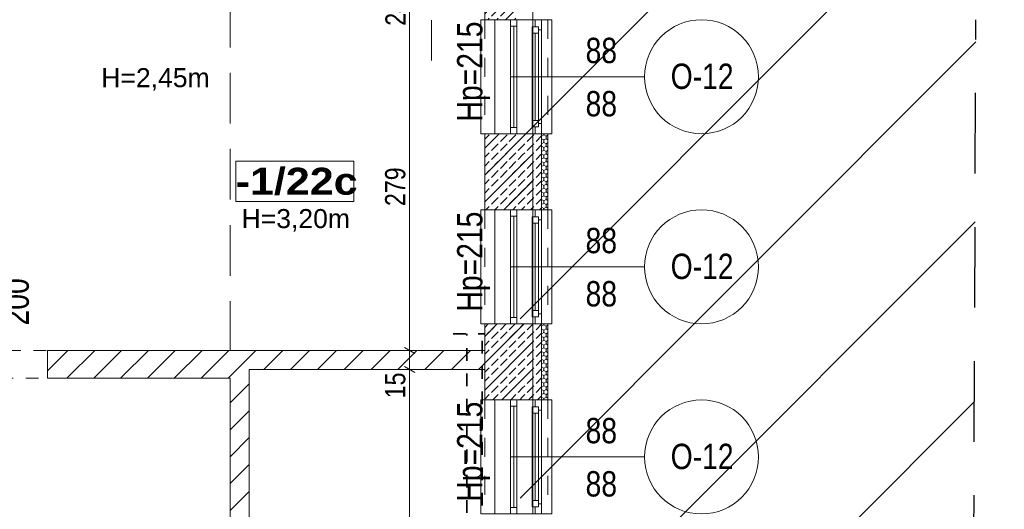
# Model space of a CAD drawing. Header units: centimetres. Extents: x 18292 to 3593338517, y 11794 to 62103.
# Tile 43 of 147: x 29338 to 30116, y 56292 to 56678. Entities that reach past the tile are written whole.
import ezdxf

# ---------------------------------------------------------------- set-up
doc = ezdxf.new("R2010")
doc.units = ezdxf.units.CM
doc.header["$MEASUREMENT"] = 0
for name, pattern in [('1 LINIA PRZERYWANA', [30, 15, -15]), ('ACAD_ISO02W100', [60, 40, -20]), ('Dashed-002', [20, 10, -10]), ('Long Dashed', [105.83333, 63.499999, -42.333331])]:
    doc.linetypes.add(name, pattern=pattern)
for name, color, linetype in [('410-Fundamenty', 7, 'Continuous'), ('499-Wymiary i opisy', 7, 'Continuous'), ('__PROJEKTOWANE', 7, 'Continuous'), ('__PROJEKTOWANE_WYPOSAŻENIE', 7, 'Continuous'), ('MF-NR', 7, 'Continuous'), ('MF_KRESKOWANIE', 7, 'Continuous'), ('MF_NR', 7, 'Continuous'), ('MF_OKNA', 7, 'Continuous'), ('MF_OKNA opisy', 7, 'Continuous'), ('MF_OPISY', 7, 'Continuous'), ('MF_przerywana', 7, 'Continuous'), ('MF_SCIANY_KONSTR', 7, 'Continuous'), ('MF_WIDOK', 7, 'Continuous')]:
    doc.layers.add(name, color=color, linetype=linetype)
doc.styles.add('GENERATED_STYLE_1', font='txt')
doc.styles.add('GENERATED_STYLE_2', font='txt')
doc.styles.add('GENERATED_STYLE_4', font='txt')
doc.styles.add('GENERATED_STYLE_5', font='txt')
doc.dimstyles.new('GENERATED_STYLE__4', dxfattribs={"dimtxt": 16, "dimasz": 6.08, "dimexe": 0.18, "dimexo": 0.0625, "dimgap": 0.09, "dimtad": 1, "dimdec": 0, "dimzin": 0, "dimdsep": 46, "dimtxsty": 'GENERATED_STYLE_4', "dimblk": 'ARROWHEAD_2', "dimblk1": 'ARROWHEAD_2', "dimblk2": 'ARROWHEAD_2', "dimcen": 0.09, "dimse1": 1, "dimse2": 1, "dimclrd": 7, "dimclre": 7, "dimclrt": 7, "dimadec": 0, "dimazin": 0, "dimtfac": 1, "dimtdec": 4, "dimtmove": 0, "dimatfit": 3, "dimfxl": 0, "dimtolj": 1, "dimtzin": 0, "dimarcsym": 0})
doc.dimstyles.new('GENERATED_STYLE__6', dxfattribs={"dimtxt": 16, "dimasz": 6.08, "dimexe": 0.18, "dimexo": 0.0625, "dimgap": 0.09, "dimtad": 1, "dimdec": 0, "dimzin": 0, "dimdsep": 46, "dimtxsty": 'GENERATED_STYLE_1', "dimblk": 'ARROWHEAD_2', "dimblk1": 'ARROWHEAD_2', "dimblk2": 'ARROWHEAD_2', "dimcen": 0.09, "dimse1": 1, "dimse2": 1, "dimclrd": 7, "dimclre": 7, "dimclrt": 7, "dimadec": 0, "dimazin": 0, "dimtfac": 1, "dimtdec": 4, "dimtmove": 0, "dimatfit": 3, "dimfxl": 0, "dimtolj": 1, "dimtzin": 0, "dimarcsym": 0})
pattern_1 = [(45, (4868174.165, 3898003.605), (-10.606601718, 10.606601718), [])]
pattern_2 = [(90, (4868174.1653, 3898003.6053), (-3.4641016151, 0), [2, -4]), (90, (4868172.4333, 3898006.6053), (-3.4641016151, 0), [2, -4]), (150, (4868174.1653, 3898005.6053), (1.7320508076, 3), [2, -4]), (150, (4868170.7012, 3898005.6053), (1.7320508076, 3), [2, -4]), (210, (4868174.1653, 3898003.6053), (-1.7320508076, 3), [2, -4]), (210, (4868170.7012, 3898003.6053), (-1.7320508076, 3), [2, -4])]
pattern_3 = [(45, (4868174.165, 3898003.605), (-7.071067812, 7.071067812), [7.5, -2.5]), (45, (4868174.165, 3898010.676), (-7.071067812, 7.071067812), [7.5, -2.5])]

# ---------------------------------------------------------------- blocks, each defined once
blk = doc.blocks.new('*D88', base_point=(4868174.17, 3898003.61))
at = {"layer": '499-Wymiary i opisy', "color": 7, "linetype": 'Continuous', "lineweight": 13}
for p, q in [((29642.59, 56404.8), (29650.59, 56400.18)), ((29652.59, 56402.49), (29640.59, 56402.49)), ((29646.59, 56123.49), (29646.59, 56402.49)), ((29652.59, 56123.49), (29640.59, 56123.49)), ((29642.59, 56125.8), (29650.59, 56121.18))]:
    blk.add_line(p, q, dxfattribs=at)
at = {"layer": '499-Wymiary i opisy', "color": 7, "lineweight": 13, "char_height": 16, "attachment_point": 7, "rotation": 90, "style": 'GENERATED_STYLE_4'}
for s, insert in [('\\A1;{\\pql;\\fArial Narrow|b0|i0|c238|p34;15}', (29643.39, 56379.7)), ('\\A1;{\\pql;\\fArial Narrow|b0|i0|c238|p34;279}', (29643.39, 56237.39))]:
    blk.add_mtext(s, dxfattribs=dict(at, insert=insert))
blk = doc.blocks.new('ARROWHEAD_2')
at = {"color": 0, "linetype": 'Continuous', "lineweight": 0}
for p, q in [((0, 0), (-1, 0)), ((-0.38, -0.66), (0.38, 0.66))]:
    blk.add_line(p, q, dxfattribs=at)
blk = doc.blocks.new('*D89', base_point=(4868174.17, 3898003.61))
at = {"layer": '499-Wymiary i opisy', "color": 7, "linetype": 'Continuous', "lineweight": 13}
for p, q in [((29642.59, 56419.8), (29650.59, 56415.18)), ((29652.59, 56417.49), (29640.59, 56417.49)), ((29646.59, 56402.49), (29646.59, 56417.49)), ((29642.59, 56404.8), (29650.59, 56400.18)), ((29652.59, 56402.49), (29640.59, 56402.49))]:
    blk.add_line(p, q, dxfattribs=at)
blk = doc.blocks.new('*D90', base_point=(4868174.17, 3898003.61))
at = {"layer": '499-Wymiary i opisy', "color": 7, "linetype": 'Continuous', "lineweight": 13}
for p, q in [((29642.59, 56698.8), (29650.59, 56694.18)), ((29652.59, 56696.49), (29640.59, 56696.49)), ((29646.59, 56417.49), (29646.59, 56696.49)), ((29642.59, 56419.8), (29650.59, 56415.18)), ((29652.59, 56417.49), (29640.59, 56417.49))]:
    blk.add_line(p, q, dxfattribs=at)
at = {"layer": '499-Wymiary i opisy', "color": 7, "lineweight": 13, "char_height": 16, "attachment_point": 7, "rotation": 90, "style": 'GENERATED_STYLE_4'}
for s, insert in [('\\A1;{\\pql;\\fArial Narrow|b0|i0|c238|p34;24}', (29643.39, 56673.7)), ('\\A1;{\\pql;\\fArial Narrow|b0|i0|c238|p34;279}', (29643.39, 56531.39))]:
    blk.add_mtext(s, dxfattribs=dict(at, insert=insert))
blk = doc.blocks.new('*D126', base_point=(4868174.17, 3898003.61))
at = {"layer": '499-Wymiary i opisy', "color": 7, "linetype": 'Continuous', "lineweight": 13}
for p, q in [((31249.77, 59744.18), (31241.77, 59748.8)), ((31245.77, 59746.49), (31245.77, 59750.41)), ((31251.77, 59746.49), (31239.77, 59746.49)), ((31245.77, 52927.49), (31245.77, 59746.49)), ((31251.77, 52927.49), (31239.77, 52927.49)), ((31241.77, 52929.8), (31249.77, 52925.18)), ((31245.77, 52923.58), (31245.77, 52927.49))]:
    blk.add_line(p, q, dxfattribs=at)
at = {"layer": '499-Wymiary i opisy', "color": 7, "lineweight": 13, "insert": (31242.57, 56311.39), "char_height": 16, "attachment_point": 7, "rotation": 90, "style": 'GENERATED_STYLE_1'}
blk.add_mtext('\\A1;{\\pql;\\fArial Narrow|b1|i0|c238|p34;6\xa0819}', dxfattribs=at)
blk = doc.blocks.new('*D131', base_point=(4868174.17, 3898003.61))
at = {"layer": '499-Wymiary i opisy', "color": 7, "linetype": 'Continuous', "lineweight": 13}
for p, q in [((31221.77, 56684.49), (31209.77, 56684.49)), ((31211.77, 56686.8), (31219.77, 56682.18)), ((31215.77, 55826.49), (31215.77, 56684.49)), ((31211.77, 55828.8), (31219.77, 55824.18)), ((31221.77, 55826.49), (31209.77, 55826.49))]:
    blk.add_line(p, q, dxfattribs=at)
at = {"layer": '499-Wymiary i opisy', "color": 7, "lineweight": 13, "insert": (31212.57, 56240.13), "char_height": 16, "attachment_point": 7, "rotation": 90, "style": 'GENERATED_STYLE_4'}
blk.add_mtext('\\A1;{\\pql;\\fArial Narrow|b0|i0|c238|p34;858}', dxfattribs=at)
blk = doc.blocks.new('*D140', base_point=(4868174.17, 3898003.61))
at = {"layer": '499-Wymiary i opisy', "color": 7, "linetype": 'Continuous', "lineweight": 13}
for p, q in [((31181.77, 56380.8), (31189.77, 56376.18)), ((31191.77, 56378.49), (31179.77, 56378.49)), ((31185.77, 56288.49), (31185.77, 56378.49)), ((31191.77, 56288.49), (31179.77, 56288.49)), ((31181.77, 56290.8), (31189.77, 56286.18))]:
    blk.add_line(p, q, dxfattribs=at)
at = {"layer": '499-Wymiary i opisy', "color": 7, "lineweight": 13, "insert": (31182.57, 56323.25), "char_height": 16, "attachment_point": 7, "rotation": 90, "style": 'GENERATED_STYLE_4'}
blk.add_mtext('\\A1;{\\pql;\\fArial Narrow|b0|i0|c238|p34;90}', dxfattribs=at)
blk = doc.blocks.new('*D141', base_point=(4868174.17, 3898003.61))
at = {"layer": '499-Wymiary i opisy', "color": 7, "linetype": 'Continuous', "lineweight": 13}
for p, q in [((31191.77, 56438.49), (31179.77, 56438.49)), ((31181.77, 56440.8), (31189.77, 56436.18)), ((31185.77, 56378.49), (31185.77, 56438.49)), ((31181.77, 56380.8), (31189.77, 56376.18)), ((31191.77, 56378.49), (31179.77, 56378.49))]:
    blk.add_line(p, q, dxfattribs=at)
at = {"layer": '499-Wymiary i opisy', "color": 7, "lineweight": 13, "insert": (31182.57, 56398.25), "char_height": 16, "attachment_point": 7, "rotation": 90, "style": 'GENERATED_STYLE_4'}
blk.add_mtext('\\A1;{\\pql;\\fArial Narrow|b0|i0|c238|p34;60}', dxfattribs=at)
blk = doc.blocks.new('*D142', base_point=(4868174.17, 3898003.61))
at = {"layer": '499-Wymiary i opisy', "color": 7, "linetype": 'Continuous', "lineweight": 13}
for p, q in [((31191.77, 56528.49), (31179.77, 56528.49)), ((31181.77, 56530.8), (31189.77, 56526.18)), ((31185.77, 56438.49), (31185.77, 56528.49)), ((31191.77, 56438.49), (31179.77, 56438.49)), ((31181.77, 56440.8), (31189.77, 56436.18))]:
    blk.add_line(p, q, dxfattribs=at)
at = {"layer": '499-Wymiary i opisy', "color": 7, "lineweight": 13, "insert": (31182.57, 56473.25), "char_height": 16, "attachment_point": 7, "rotation": 90, "style": 'GENERATED_STYLE_4'}
blk.add_mtext('\\A1;{\\pql;\\fArial Narrow|b0|i0|c238|p34;90}', dxfattribs=at)
blk = doc.blocks.new('*D143', base_point=(4868174.17, 3898003.61))
at = {"layer": '499-Wymiary i opisy', "color": 7, "linetype": 'Continuous', "lineweight": 13}
for p, q in [((31181.77, 56590.8), (31189.77, 56586.18)), ((31191.77, 56588.49), (31179.77, 56588.49)), ((31185.77, 56528.49), (31185.77, 56588.49)), ((31191.77, 56528.49), (31179.77, 56528.49)), ((31181.77, 56530.8), (31189.77, 56526.18))]:
    blk.add_line(p, q, dxfattribs=at)
at = {"layer": '499-Wymiary i opisy', "color": 7, "lineweight": 13, "insert": (31182.57, 56548.25), "char_height": 16, "attachment_point": 7, "rotation": 90, "style": 'GENERATED_STYLE_4'}
blk.add_mtext('\\A1;{\\pql;\\fArial Narrow|b0|i0|c238|p34;60}', dxfattribs=at)
blk = doc.blocks.new('*D144', base_point=(4868174.17, 3898003.61))
at = {"layer": '499-Wymiary i opisy', "color": 7, "linetype": 'Continuous', "lineweight": 13}
for p, q in [((31191.77, 56678.49), (31179.77, 56678.49)), ((31181.77, 56680.8), (31189.77, 56676.18)), ((31185.77, 56588.49), (31185.77, 56678.49)), ((31181.77, 56590.8), (31189.77, 56586.18)), ((31191.77, 56588.49), (31179.77, 56588.49))]:
    blk.add_line(p, q, dxfattribs=at)
at = {"layer": '499-Wymiary i opisy', "color": 7, "lineweight": 13, "char_height": 16, "attachment_point": 7, "rotation": 90, "style": 'GENERATED_STYLE_4'}
for s, insert in [('\\A1;{\\pql;\\fArial Narrow|b0|i0|c238|p34;6}', (31182.57, 56665.94)), ('\\A1;{\\pql;\\fArial Narrow|b0|i0|c238|p34;90}', (31182.57, 56618.13))]:
    blk.add_mtext(s, dxfattribs=dict(at, insert=insert))
blk = doc.blocks.new('*D145', base_point=(4868174.17, 3898003.61))
at = {"layer": '499-Wymiary i opisy', "color": 7, "linetype": 'Continuous', "lineweight": 13}
for p, q in [((31191.77, 56684.49), (31179.77, 56684.49)), ((31181.77, 56686.8), (31189.77, 56682.18)), ((31185.77, 56678.49), (31185.77, 56684.49)), ((31191.77, 56678.49), (31179.77, 56678.49)), ((31181.77, 56680.8), (31189.77, 56676.18))]:
    blk.add_line(p, q, dxfattribs=at)
blk = doc.blocks.new('Okno 21')
at = {"layer": '410-Fundamenty', "color": 5, "linetype": 'Continuous', "lineweight": 13}
for p, q in [((-45, 40), (-45, 43)), ((-45, 43), (45, 43)), ((45, 43), (45, 40)), ((-45, 0), (-39.5, 0)), ((-39.5, 2.5), (-34.5, 2.5)), ((-39.5, -2.5), (-39.5, 2.5)), ((-39.5, 0), (-39.5, -2.5)), ((-34.5, 2.5), (34.5, 2.5)), ((-34.5, 2.5), (-34.5, -2.5)), ((-34.5, 2.5), (34.5, 2.5)), ((-34.5, 0), (34.5, 0)), ((34.5, -2.5), (34.5, 2.5)), ((34.5, 2.5), (39.5, 2.5)), ((39.5, 2.5), (39.5, -2.5)), ((39.5, -2.5), (39.5, 0)), ((39.5, 0), (45, 0)), ((-37, -5), (-45, -5)), ((-39.5, -2.5), (-37, -2.5)), ((-34.5, -2.5), (-39.5, -2.5)), ((-37, -2.5), (-37, -5)), ((37, -5), (-37, -5)), ((34.5, -2.5), (-34.5, -2.5)), ((39.5, -2.5), (34.5, -2.5)), ((37, -5), (37, -2.5)), ((37, -2.5), (39.5, -2.5)), ((45, -5), (37, -5)), ((-45, -10), (-45, -13)), ((-45, -13), (45, -13)), ((45, -13), (45, -10))]:
    blk.add_line(p, q, dxfattribs=at)
at = {"layer": '410-Fundamenty', "color": 5, "linetype": '1 LINIA PRZERYWANA', "lineweight": 13}
for p, q in [((-45, 40), (45, 40)), ((-45, -10), (45, -10))]:
    blk.add_line(p, q, dxfattribs=at)
at = {"layer": '410-Fundamenty', "color": 7, "linetype": 'Continuous', "lineweight": 13}
for p, q in [((-45, 15), (-45, 40)), ((45, 15), (45, 40)), ((-45, 10), (-45, 15)), ((-45, 0), (-45, 10)), ((45, 10), (45, 15)), ((45, 0), (45, 10)), ((-45, -5), (-45, 0)), ((-45, -5), (-45, 0)), ((45, -5), (45, 0)), ((45, -5), (45, 0)), ((-45, -10), (-45, -5)), ((45, -10), (45, -5))]:
    blk.add_line(p, q, dxfattribs=at)

msp = doc.modelspace()

# ---------------------------------------------------------------- hatches: boundary and pattern name
at = {"layer": '410-Fundamenty', "linetype": 'Continuous', "lineweight": 0, "true_color": 0x000000}
h = msp.add_hatch(dxfattribs=at)
h.set_pattern_fill('beton_000a', color=18, style=0, pattern_type=2)
h.set_pattern_definition(pattern_3)
h.paths.add_polyline_path([(29730.88, 56709.49), (29705.88, 56734.49), (29705.88, 56678.49), (29730.88, 56678.49)])
h = msp.add_hatch(dxfattribs=at)
h.set_pattern_fill('beton_000a', color=18, style=0, pattern_type=2)
h.set_pattern_definition(pattern_3)
h.paths.add_polyline_path([(29730.88, 56588.49), (29705.88, 56588.49), (29705.88, 56528.49), (29730.88, 56528.49)])
h = msp.add_hatch(dxfattribs=at)
h.set_pattern_fill('beton_000a', color=18, style=0, pattern_type=2)
h.set_pattern_definition(pattern_3)
h.paths.add_polyline_path([(29730.88, 56588.49), (29730.88, 56528.49), (29735.88, 56528.49), (29735.88, 56588.49)])
h = msp.add_hatch(dxfattribs=at)
h.set_pattern_fill('beton_000a', color=18, style=0, pattern_type=2)
h.set_pattern_definition(pattern_3)
h.paths.add_polyline_path([(29735.88, 56588.49), (29735.88, 56528.49), (29750.88, 56528.49), (29750.88, 56588.49)])
h = msp.add_hatch(dxfattribs=at)
h.set_pattern_fill('Styropian_000a', color=18, style=0, pattern_type=2)
h.set_pattern_definition(pattern_2)
h.paths.add_polyline_path([(29750.88, 56528.49), (29755.88, 56528.49), (29755.88, 56588.49), (29750.88, 56588.49)])
h = msp.add_hatch(dxfattribs=at)
h.set_pattern_fill('beton_000a', color=18, style=0, pattern_type=2)
h.set_pattern_definition(pattern_3)
h.paths.add_polyline_path([(29705.88, 56378.49), (29730.88, 56378.49), (29730.88, 56438.49), (29705.88, 56438.49)])
h = msp.add_hatch(dxfattribs=at)
h.set_pattern_fill('beton_000a', color=18, style=0, pattern_type=2)
h.set_pattern_definition(pattern_3)
h.paths.add_polyline_path([(29735.88, 56438.49), (29730.88, 56438.49), (29730.88, 56378.49), (29735.88, 56378.49)])
h = msp.add_hatch(dxfattribs=at)
h.set_pattern_fill('beton_000a', color=18, style=0, pattern_type=2)
h.set_pattern_definition(pattern_3)
h.paths.add_polyline_path([(29750.88, 56438.49), (29735.88, 56438.49), (29735.88, 56378.49), (29750.88, 56378.49)])
h = msp.add_hatch(dxfattribs=at)
h.set_pattern_fill('Styropian_000a', color=18, style=0, pattern_type=2)
h.set_pattern_definition(pattern_2)
h.paths.add_polyline_path([(29750.88, 56378.49), (29755.88, 56378.49), (29755.88, 56438.49), (29750.88, 56438.49)])
at = {"layer": '__PROJEKTOWANE', "linetype": 'Continuous', "lineweight": 13}
h = msp.add_hatch(dxfattribs=at)
h.set_pattern_fill('Bloczki_ceramiczne_kopia_DD', color=150, style=0, pattern_type=2)
h.set_pattern_definition([(45, (4868174.17, 3898003.61), (-70.7106781, 70.7106781), [])])
h.paths.add_polyline_path([(29714.88, 54617.49), (30014.88, 54617.49), (30014.88, 55810.49), (29733.88, 55810.49), (29733.88, 56706.54), (30093.98, 56706.54), (30092.06, 56167.49), (30371.88, 56167.49), (30371.88, 54260.49), (30071.88, 54260.49), (30071.88, 53759.49), (28132.88, 53759.49), (28132.88, 54560.49), (27833.92, 54560.49), (27832.9, 55446.69), (26114.07, 55446.61), (26114.07, 55792.49), (28189.88, 55792.49), (28189.88, 54917.49), (28489.88, 54917.49), (28489.88, 54116.49), (29714.88, 54116.49)])
at = {"layer": 'MF_KRESKOWANIE', "linetype": 'Continuous', "lineweight": 13}
h = msp.add_hatch(dxfattribs=at)
h.set_pattern_fill('bloczki_ceramiczne_000a', color=250, style=0, pattern_type=2)
h.set_pattern_definition(pattern_1)
h.paths.add_polyline_path([(29729.88, 57320.49), (29705.88, 57320.49), (29705.88, 56720.49), (29502.88, 56720.49), (29053.88, 56720.49), (29053.88, 56696.49), (29101.88, 56696.49), (29101.88, 56596.49), (29125.88, 56596.49), (29125.88, 56696.49), (29502.88, 56696.49), (29705.88, 56696.49), (29705.88, 56678.49), (29743.88, 56678.49), (29743.88, 56696.49), (30226.88, 56696.49), (30226.88, 56734.49), (29755.88, 56734.49), (29755.88, 56736.49), (29755.88, 58082.49), (29755.88, 58507.49), (29755.88, 58521.49), (30331.88, 58521.49), (30331.88, 58545.49), (29755.88, 58545.49), (28861.88, 58545.49), (28861.88, 58521.49), (29731.88, 58521.49), (29731.88, 58507.49), (29731.88, 57320.49)])
h = msp.add_hatch(dxfattribs=at)
h.set_pattern_fill('bloczki_ceramiczne_000a', color=250, style=0, pattern_type=2)
h.set_pattern_definition(pattern_1)
h.paths.add_polyline_path([(29743.88, 56588.49), (29705.88, 56588.49), (29705.88, 56528.49), (29743.88, 56528.49)])
h = msp.add_hatch(dxfattribs=at)
h.set_pattern_fill('bloczki_ceramiczne_000a', color=250, style=0, pattern_type=2)
h.set_pattern_definition(pattern_1)
h.paths.add_polyline_path([(29705.88, 56099.49), (29705.88, 56123.49), (29402.88, 56123.49), (29125.88, 56123.49), (29125.88, 56241.49), (29519.88, 56241.49), (29519.88, 56402.49), (29705.88, 56402.49), (29705.88, 56417.49), (29504.88, 56417.49), (29360.38, 56417.49), (29360.38, 56395.49), (29504.88, 56395.49), (29504.88, 56256.49), (29125.88, 56256.49), (29125.88, 56446.49), (29101.88, 56446.49), (29101.88, 56099.49)])
h = msp.add_hatch(dxfattribs=at)
h.set_pattern_fill('bloczki_ceramiczne_000a', color=250, style=0, pattern_type=2)
h.set_pattern_definition(pattern_1)
h.paths.add_polyline_path([(29705.88, 56438.49), (29705.88, 56378.49), (29743.88, 56378.49), (29743.88, 56438.49)])

# ---------------------------------------------------------------- linework, layer by layer
at = {"layer": '410-Fundamenty', "color": 7, "linetype": 'Continuous', "lineweight": 13}
for p, q in [((29730.88, 56678.49), (29705.88, 56678.49)), ((29735.88, 56678.49), (29730.88, 56678.49)), ((29745.88, 56678.49), (29735.88, 56678.49)), ((29750.88, 56678.49), (29745.88, 56678.49)), ((29755.88, 56678.49), (29750.88, 56678.49)), ((29730.88, 56588.49), (29705.88, 56588.49)), ((29735.88, 56588.49), (29730.88, 56588.49)), ((29745.88, 56588.49), (29735.88, 56588.49)), ((29750.88, 56588.49), (29745.88, 56588.49)), ((29750.88, 56528.49), (29750.88, 56588.49)), ((29755.88, 56588.49), (29750.88, 56588.49)), ((29730.88, 56528.49), (29705.88, 56528.49)), ((29735.88, 56528.49), (29730.88, 56528.49)), ((29745.88, 56528.49), (29735.88, 56528.49)), ((29750.88, 56528.49), (29745.88, 56528.49)), ((29755.88, 56528.49), (29750.88, 56528.49)), ((29730.88, 56438.49), (29705.88, 56438.49)), ((29735.88, 56438.49), (29730.88, 56438.49)), ((29745.88, 56438.49), (29735.88, 56438.49)), ((29750.88, 56438.49), (29745.88, 56438.49)), ((29750.88, 56378.49), (29750.88, 56438.49)), ((29755.88, 56438.49), (29750.88, 56438.49)), ((29730.88, 56378.49), (29705.88, 56378.49)), ((29735.88, 56378.49), (29730.88, 56378.49)), ((29745.88, 56378.49), (29735.88, 56378.49)), ((29750.88, 56378.49), (29745.88, 56378.49)), ((29755.88, 56378.49), (29750.88, 56378.49))]:
    msp.add_line(p, q, dxfattribs=at)
at = {"layer": '410-Fundamenty', "color": 7, "linetype": 'Continuous', "lineweight": 13, "flags": 128}
for points in [[(29705.88, 56734.49), (29705.88, 56678.49)], [(29705.88, 56588.49), (29705.88, 56528.49)], [(29755.88, 56528.49), (29755.88, 56588.49)], [(29705.88, 56438.49), (29705.88, 56378.49)], [(29755.88, 56378.49), (29755.88, 56438.49)]]:
    msp.add_lwpolyline(points, dxfattribs=at)
at = {"layer": '__PROJEKTOWANE', "color": 7, "linetype": 'Long Dashed', "lineweight": 25, "flags": 128}
msp.add_lwpolyline([(27830.97, 55446.62), (27834.01, 54560.49), (28132.88, 54560.49), (28132.88, 53759.49), (30071.88, 53759.49), (30071.88, 54260.49), (30371.88, 54260.49), (30371.88, 56167.49), (30092.06, 56167.49), (30093.88, 56678.32)], dxfattribs=at)
at = {"layer": '__PROJEKTOWANE_WYPOSAŻENIE', "color": 30, "linetype": 'Dashed-002', "lineweight": 35, "flags": 128}
for points in [[(29680.85, 56430.65), (29705.9, 56430.65)], [(29691.88, 56169.24), (29691.88, 56430.65)], [(29703.88, 56175.2), (29703.88, 56430.65)]]:
    msp.add_lwpolyline(points, dxfattribs=at)
at = {"layer": 'MF-NR', "color": 7, "linetype": 'Continuous', "lineweight": 13}
for p, q in [((29663.76, 56678.1), (29663.76, 56646.2)), ((29509.18, 56566.9), (29602.51, 56566.9)), ((29509.18, 56535.01), (29509.18, 56566.9))]:
    msp.add_line(p, q, dxfattribs=at)
at = {"layer": 'MF-NR', "color": 7, "linetype": 'Continuous', "lineweight": 13, "flags": 128}
msp.add_lwpolyline([(29602.51, 56535.01), (29509.18, 56535.01)], dxfattribs=at)
at = {"layer": 'MF_OKNA', "color": 7, "linetype": 'Continuous', "lineweight": 13}
for p, q in [((29713.88, 56678.49), (29713.88, 56588.49)), ((29728.88, 56678.49), (29726.38, 56678.49)), ((29726.38, 56678.49), (29726.38, 56673.49)), ((29731.38, 56678.49), (29726.38, 56678.49)), ((29731.38, 56673.49), (29731.38, 56678.49)), ((29743.88, 56678.49), (29743.88, 56588.49)), ((29726.38, 56673.49), (29731.38, 56673.49)), ((29726.38, 56673.49), (29726.38, 56593.49)), ((29728.88, 56593.49), (29728.88, 56673.49)), ((29731.38, 56673.49), (29731.38, 56593.49)), ((29726.38, 56588.49), (29726.38, 56593.49)), ((29726.38, 56593.49), (29731.38, 56593.49)), ((29731.38, 56593.49), (29731.38, 56588.49)), ((29728.88, 56588.49), (29726.38, 56588.49)), ((29731.38, 56588.49), (29726.38, 56588.49)), ((29713.88, 56528.49), (29713.88, 56438.49)), ((29728.88, 56528.49), (29726.38, 56528.49)), ((29726.38, 56528.49), (29726.38, 56523.49)), ((29731.38, 56528.49), (29726.38, 56528.49)), ((29731.38, 56523.49), (29731.38, 56528.49)), ((29743.88, 56528.49), (29743.88, 56438.49)), ((29726.38, 56523.49), (29731.38, 56523.49)), ((29726.38, 56523.49), (29726.38, 56443.49)), ((29728.88, 56443.49), (29728.88, 56523.49)), ((29731.38, 56523.49), (29731.38, 56443.49)), ((29726.38, 56438.49), (29726.38, 56443.49)), ((29726.38, 56443.49), (29731.38, 56443.49)), ((29731.38, 56443.49), (29731.38, 56438.49)), ((29728.88, 56438.49), (29726.38, 56438.49)), ((29731.38, 56438.49), (29726.38, 56438.49)), ((29713.88, 56378.49), (29713.88, 56288.49)), ((29728.88, 56378.49), (29726.38, 56378.49)), ((29726.38, 56378.49), (29726.38, 56373.49)), ((29731.38, 56378.49), (29726.38, 56378.49)), ((29726.38, 56373.49), (29731.38, 56373.49)), ((29726.38, 56373.49), (29726.38, 56293.49)), ((29728.88, 56293.49), (29728.88, 56373.49)), ((29731.38, 56373.49), (29731.38, 56378.49)), ((29731.38, 56373.49), (29731.38, 56293.49)), ((29743.88, 56378.49), (29743.88, 56288.49)), ((29726.38, 56288.49), (29726.38, 56293.49)), ((29726.38, 56293.49), (29731.38, 56293.49)), ((29731.38, 56293.49), (29731.38, 56288.49))]:
    msp.add_line(p, q, dxfattribs=at)
at = {"layer": 'MF_OKNA opisy', "color": 7, "linetype": 'Continuous', "lineweight": 13}
for p, q in [((29726.38, 56633.49), (29832.19, 56633.49)), ((29726.38, 56483.49), (29832.19, 56483.49)), ((29726.38, 56333.49), (29832.19, 56333.49))]:
    msp.add_line(p, q, dxfattribs=at)
for centre in [(29877.19, 56633.49), (29877.19, 56483.49), (29877.19, 56333.49)]:
    msp.add_circle(centre, 45, dxfattribs=at)
at = {"layer": 'MF_przerywana', "color": 7, "linetype": 'ACAD_ISO02W100', "lineweight": 13}
msp.add_line((29504.88, 56696.49), (29504.88, 56417.49), dxfattribs=at)
at = {"layer": 'MF_przerywana', "color": 7, "linetype": 'Dashed-002', "lineweight": 13, "flags": 128}
msp.add_lwpolyline([(29269.38, 56417.49), (29360.38, 56417.49), (29360.38, 56395.49), (29269.38, 56395.49)], close=True, dxfattribs=at)
at = {"layer": 'MF_SCIANY_KONSTR', "color": 7, "linetype": 'Continuous', "lineweight": 13}
for p, q in [((29705.88, 56678.49), (29705.88, 56696.49)), ((29743.88, 56678.49), (29743.88, 56696.49)), ((29705.88, 56678.49), (29743.88, 56678.49)), ((29705.88, 56528.49), (29705.88, 56588.49)), ((29705.88, 56588.49), (29705.88, 56528.49)), ((29705.88, 56588.49), (29743.88, 56588.49)), ((29743.88, 56528.49), (29743.88, 56588.49)), ((29743.88, 56588.49), (29743.88, 56528.49)), ((29705.88, 56528.49), (29743.88, 56528.49)), ((29705.88, 56378.49), (29705.88, 56438.49)), ((29705.88, 56438.49), (29705.88, 56378.49)), ((29705.88, 56438.49), (29743.88, 56438.49)), ((29743.88, 56378.49), (29743.88, 56438.49)), ((29743.88, 56438.49), (29743.88, 56378.49)), ((29504.88, 56417.49), (29360.38, 56417.49)), ((29360.38, 56395.49), (29360.38, 56417.49)), ((29705.88, 56417.49), (29504.88, 56417.49)), ((29604.38, 56417.49), (29705.88, 56417.49)), ((29504.88, 56395.49), (29360.38, 56395.49)), ((29504.88, 56395.49), (29504.88, 56256.49)), ((29519.88, 56402.49), (29705.88, 56402.49)), ((29519.88, 56241.49), (29519.88, 56402.49)), ((29705.88, 56378.49), (29743.88, 56378.49))]:
    msp.add_line(p, q, dxfattribs=at)
at = {"layer": 'MF_WIDOK', "color": 5, "linetype": 'Continuous', "lineweight": 15, "flags": 128}
msp.add_lwpolyline([(29509.18, 56566.9), (29602.51, 56566.9), (29602.51, 56535.01), (29509.18, 56535.01)], close=True, dxfattribs=at)

# ---------------------------------------------------------------- block references
at = {"layer": '410-Fundamenty', "color": 7, "linetype": 'Continuous', "lineweight": 13, "xscale": -1, "zscale": 100, "rotation": 90}
for p in [(29745.88, 56633.49), (29745.88, 56483.49), (29745.88, 56333.49)]:
    msp.add_blockref('Okno 21', p, dxfattribs=at)

# ---------------------------------------------------------------- texts
at = {"layer": 'MF_NR', "color": 7, "linetype": 'Continuous', "lineweight": 13, "insert": (29509.08, 56539.78), "char_height": 21.2625, "attachment_point": 7, "style": 'GENERATED_STYLE_5'}
msp.add_mtext('\\A1;{\\pql;\\fArial Black|b0|i0|c238|p38;-1/22c}', dxfattribs=at)
at = {"layer": 'MF_OKNA', "color": 7, "linetype": 'Continuous', "lineweight": 13, "insert": (29335.84, 56437.18), "char_height": 20, "attachment_point": 4, "rotation": 90, "style": 'GENERATED_STYLE_2'}
msp.add_mtext('\\A1;{\\W0.800000x;\\pql;\\fArial|b0|i0|c238|p38;200}', dxfattribs=at)
at = {"layer": 'MF_OKNA opisy', "color": 7, "linetype": 'Continuous', "lineweight": 13, "char_height": 20, "attachment_point": 4, "rotation": 90, "style": 'GENERATED_STYLE_2'}
for insert in [(29697.08, 56598.15), (29697.08, 56448.15), (29697.08, 56298.15)]:
    msp.add_mtext('\\A1;{\\W0.800000x;\\pql;\\fArial|b0|i0|c238|p38;Hp=215}', dxfattribs=dict(at, insert=insert))
at = {"layer": 'MF_OKNA opisy', "color": 7, "linetype": 'Continuous', "lineweight": 13, "char_height": 20, "attachment_point": 4, "style": 'GENERATED_STYLE_2'}
for s, insert in [('\\A1;{\\W0.800000x;\\pql;\\fArial|b0|i0|c238|p38;88}', (29785.59, 56654.09)), ('\\A1;{\\W0.800000x;\\pql;\\fArial|b0|i0|c238|p38;O-12}', (29852.83, 56633.72)), ('\\A1;{\\W0.800000x;\\pql;\\fArial|b0|i0|c238|p38;88}', (29785.59, 56612.09)), ('\\A1;{\\W0.800000x;\\pql;\\fArial|b0|i0|c238|p38;88}', (29785.59, 56504.09)), ('\\A1;{\\W0.800000x;\\pql;\\fArial|b0|i0|c238|p38;O-12}', (29852.83, 56483.72)), ('\\A1;{\\W0.800000x;\\pql;\\fArial|b0|i0|c238|p38;88}', (29785.59, 56462.09)), ('\\A1;{\\W0.800000x;\\pql;\\fArial|b0|i0|c238|p38;88}', (29785.59, 56354.09)), ('\\A1;{\\W0.800000x;\\pql;\\fArial|b0|i0|c238|p38;O-12}', (29852.83, 56333.72)), ('\\A1;{\\W0.800000x;\\pql;\\fArial|b0|i0|c238|p38;88}', (29785.59, 56312.09))]:
    msp.add_mtext(s, dxfattribs=dict(at, insert=insert))
at = {"layer": 'MF_OPISY', "color": 7, "linetype": 'Continuous', "lineweight": 13, "char_height": 15, "attachment_point": 2, "style": 'GENERATED_STYLE_2'}
for s, insert in [('\\A1;{\\pqc;\\fArial|b0|i0|c238|p38;H=2,45m}', (29445.76, 56640.26)), ('\\A1;{\\pqc;\\fArial|b0|i0|c238|p38;H=3,20m}', (29556.63, 56529.06))]:
    msp.add_mtext(s, dxfattribs=dict(at, insert=insert))

# ---------------------------------------------------------------- dimensions: what is measured, and where the dimension line sits
at = {"layer": '499-Wymiary i opisy', "color": 7, "linetype": 'Continuous', "lineweight": 13}
for base, p1, p2, dimstyle, picture, middle in [((31245.77, 59746.49), (24264.88, 52927.49), (25791.88, 59746.49), 'GENERATED_STYLE__6', '*D126', (31234.57, 56338.88)), ((29646.59, 56696.49), (29705.88, 56417.49), (29705.88, 56696.49), 'GENERATED_STYLE__4', '*D90', (29635.39, 56549.69)), ((31185.77, 56684.49), (29705.88, 56678.49), (30981.88, 56684.49), 'GENERATED_STYLE__4', '*D145', (31174.57, 56672.04)), ((31215.77, 56684.49), (30036.88, 55826.49), (30981.88, 56684.49), 'GENERATED_STYLE__4', '*D131', (31204.57, 56258.43)), ((31185.77, 56678.49), (29705.88, 56588.49), (29705.88, 56678.49), 'GENERATED_STYLE__4', '*D144', (31174.57, 56630.33)), ((31185.77, 56588.49), (29705.88, 56528.49), (29705.88, 56588.49), 'GENERATED_STYLE__4', '*D143', (31174.57, 56560.45)), ((31185.77, 56528.49), (29705.88, 56438.49), (29705.88, 56528.49), 'GENERATED_STYLE__4', '*D142', (31174.57, 56485.45)), ((31185.77, 56438.49), (29705.88, 56378.49), (29705.88, 56438.49), 'GENERATED_STYLE__4', '*D141', (31174.57, 56410.45)), ((29646.59, 56417.49), (29705.88, 56402.49), (29705.88, 56417.49), 'GENERATED_STYLE__4', '*D89', (29635.39, 56391.9)), ((29646.59, 56402.49), (29705.88, 56123.49), (29705.88, 56402.49), 'GENERATED_STYLE__4', '*D88', (29635.39, 56255.69)), ((31185.77, 56378.49), (29705.88, 56288.49), (29705.88, 56378.49), 'GENERATED_STYLE__4', '*D140', (31174.57, 56335.45))]:
    dim = msp.add_linear_dim(base=base, p1=p1, p2=p2, angle=90, dimstyle=dimstyle, dxfattribs=at)
    dim.commit()
    dim.dimension.update_dxf_attribs({"geometry": picture, "text_midpoint": middle, "dimtype": 160, "text_rotation": 90})

doc.saveas('drawing.dxf')
